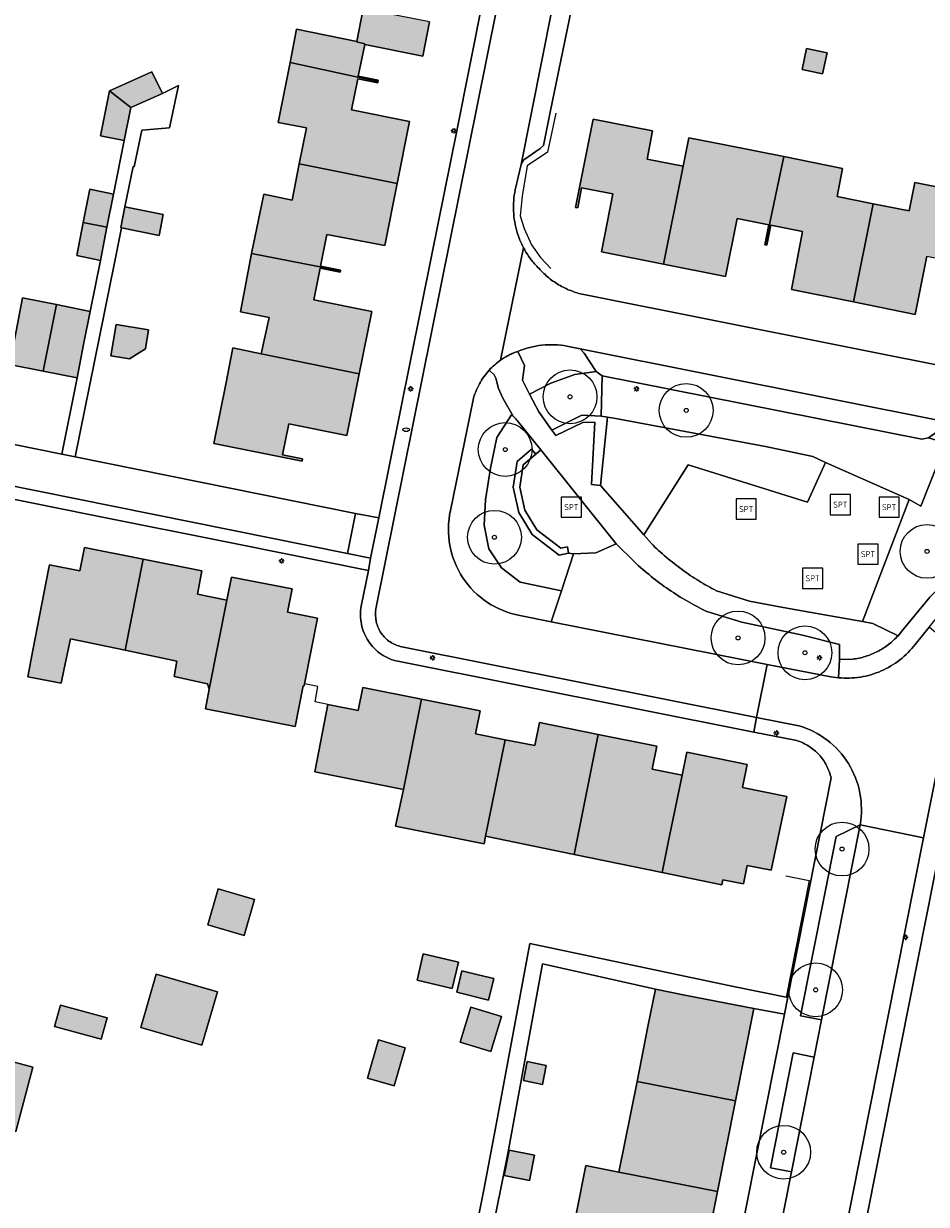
# Model space of a CAD drawing. Header units: metres. Extents: x 187482 to 189800, y 333582 to 335019.
# Tile 45 of 256: x 188149 to 188233, y 333657 to 333767. Entities that reach past the tile are written whole.
import ezdxf
from ezdxf.enums import TextEntityAlignment as Align

# ---------------------------------------------------------------- set-up
doc = ezdxf.new("R2010")
doc.units = ezdxf.units.M
doc.layers.get('0').update_dxf_attribs({"color": 252, "lineweight": 18})
for name, color, linetype, lineweight in [('B-WE-GR-BEPLANTING_CULTUUR_BODEMBEDEKKER-GV', 252, 'Continuous', 18), ('B-WE-GR-BEPLANTING_CULTUUR_HEESTERS-GV', 252, 'Continuous', 18), ('B-WE-GR-BOOM-S', 252, 'Continuous', 18), ('B-WE-GR-HAAG-G', 252, 'GR-HAAG1-SO', 18), ('B-WE-IE-MEUBILAIR-S', 252, 'Continuous', 18), ('B-WE-IE-MEUBILAIR_WEGMEUBILAIR-S', 252, 'Continuous', 18), ('B-WE-IE-TERREINAFSCHEIDING_KUNSTMATIG_HEKWERK-G', 252, 'IE-TERREINAFSCHEIDING_KUNSTMATIG-SO', 18), ('B-WE-IE-TERREINAFSCHEIDING_KUNSTMATIG_HEKWERK_RASTER-G', 252, 'IE-TERREINAFSCHEIDING_KUNSTMATIG-SO', 18), ('B-WE-IE-TERREINAFSCHEIDING_KUNSTMATIG_MUUR-G', 252, 'IE-TERREINAFSCHEIDING_KUNSTMATIG-SO', 18), ('B-WE-OG-BEBOUWING-GV', 252, 'Continuous', 18), ('B-WE-OG-TERREIN_BEGROEID-GV', 252, 'Continuous', 18), ('B-WE-OG-TERREIN_ERF-GV', 252, 'Continuous', 18), ('B-WE-VH-GESLOTENVERHARDING_ASFALT-GV', 252, 'Continuous', 18), ('B-WE-VH-HALFVERHARDING-GV', 252, 'Continuous', 18), ('B-WE-VH-HALFVERHARDING_GRIND-GV', 252, 'Continuous', 18), ('B-WE-VH-OPENVERHARDING_BETONSTRAATSTEEN-GV', 252, 'Continuous', 18), ('B-WE-VH-OPENVERHARDING_TEGEL-GV', 252, 'Continuous', 18)]:
    doc.layers.add(name, color=color, linetype=linetype, lineweight=lineweight)
doc.layers.add('B-WE-OG-BEBOUWING-V', color=7, linetype='Continuous', lineweight=18, true_color=0xf0f0f0)
doc.styles.add('NLCS-ISO', font='NLCS-ISO.ttf')
doc.linetypes.add('GR-HAAG1-SO', pattern='A,6,[176,NLCS.SHX,S=0.125,R=0,X=0,Y=0],-2', length=8)
doc.linetypes.add('IE-TERREINAFSCHEIDING_KUNSTMATIG-SO', pattern='A,4,[82,NLCS.SHX,S=0.75,R=90,X=0,Y=0],4,-2', length=10)

# ---------------------------------------------------------------- blocks, each defined once
blk = doc.blocks.new('SIE-MEUBILAIR_PAAL_LICHTMAST-SO')
for points in [[(-0.62, 0), (-1, 0)], [(-0.71, 0.71), (-0.44, 0.44)], [(0, 1), (0, 0.62)], [(0.44, 0.44), (0.71, 0.71)], [(1, 0), (0.62, 0)], [(-0.71, -0.71), (-0.44, -0.44)], [(0, -0.62), (0, -1)], [(0.44, -0.44), (0.71, -0.71)]]:
    blk.add_lwpolyline(points)
blk.add_circle((0, 0), 0.5)
blk = doc.blocks.new('SIE-MEUBILAIR_PUT_BRANDKRAAN-SO')
blk.add_ellipse((0, 0), major_axis=(1.25, 0), ratio=0.54)
at = {"style": 'NLCS-ISO'}
blk.add_text('bk', height=0.75, dxfattribs=at).set_placement((0.03, 0), align=Align.MIDDLE_CENTER)
blk = doc.blocks.new('SIE-WEG_SPEELTOESTEL-SO')
at = {"flags": 128}
blk.add_lwpolyline([(-3.75, -3.75), (3.75, -3.75), (3.75, 3.75), (-3.75, 3.75)], close=True, dxfattribs=at)
at = {"style": 'NLCS-ISO'}
blk.add_text('SPT', height=2.25, dxfattribs=at).set_placement((0, 0), align=Align.MIDDLE_CENTER)
blk = doc.blocks.new('SGR-BOOM_GBKN-SO')
at = {"color": 0, "linetype": 'ByBlock', "lineweight": 18}
for radius in [2, 0.15]:
    blk.add_circle((0, 0), radius, dxfattribs=at)

msp = doc.modelspace()

# ---------------------------------------------------------------- hatches: boundary and pattern name
at = {"layer": 'B-WE-OG-BEBOUWING-V'}
h = msp.add_hatch(color=256, dxfattribs=at)
h.dxf.hatch_style = 1
h.paths.add_polyline_path([(188179.982, 333765.308), (188179.972, 333765.259), (188180.734, 333765.073), (188180.724, 333765.024), (188186.131, 333763.928), (188186.758, 333767.117), (188180.593, 333768.333)], flags=17)
h = msp.add_hatch(color=256, dxfattribs=at)
h.dxf.hatch_style = 1
h.paths.add_polyline_path([(188180.724, 333765.024), (188180.734, 333765.073), (188179.972, 333765.259), (188179.982, 333765.308), (188174.392, 333766.438), (188173.785, 333763.347), (188181.96, 333761.587), (188181.986, 333761.715), (188180.134, 333762.087)], flags=17)
h = msp.add_hatch(color=256, dxfattribs=at)
h.dxf.hatch_style = 1
h.paths.add_polyline_path([(188223.306, 333762.295), (188223.716, 333764.249), (188221.807, 333764.649), (188221.397, 333762.696)], flags=17)
h = msp.add_hatch(color=256, dxfattribs=at)
h.dxf.hatch_style = 1
h.paths.add_polyline_path([(188183.75, 333752.101), (188184.904, 333757.868), (188179.495, 333758.95), (188180.074, 333761.843), (188181.937, 333761.47), (188181.96, 333761.587), (188173.785, 333763.347), (188172.691, 333757.779), (188175.31, 333757.259), (188174.643, 333753.923)], flags=17)
h = msp.add_hatch(color=256, dxfattribs=at)
h.dxf.hatch_style = 1
h.paths.add_polyline_path([(188156.989, 333760.7), (188158.97, 333759.15), (188161.92, 333760.47), (188160.939, 333762.479)], flags=17)
h = msp.add_hatch(color=256, dxfattribs=at)
h.dxf.hatch_style = 1
h.paths.add_polyline_path([(188158.36, 333756.091), (188158.97, 333759.15), (188156.989, 333760.7), (188156.16, 333756.531)], flags=17)
h = msp.add_hatch(color=256, dxfattribs=at)
h.dxf.hatch_style = 1
h.paths.add_polyline_path([(188208.513, 333744.607), (188210.341, 333753.697), (188206.975, 333754.358), (188207.494, 333756.99), (188201.966, 333758.085), (188200.335, 333749.871), (188200.539, 333749.84), (188200.892, 333751.698), (188203.803, 333751.136), (188202.747, 333745.758)], flags=17)
h = msp.add_hatch(color=256, dxfattribs=at)
h.dxf.hatch_style = 1
h.paths.add_polyline_path([(188208.513, 333744.607), (188214.276, 333743.456), (188215.353, 333748.85), (188218.295, 333748.262), (188217.917, 333746.398), (188217.973, 333746.388), (188219.697, 333754.598), (188214.22, 333755.679), (188210.871, 333756.337), (188210.341, 333753.697)], flags=17)
h = msp.add_hatch(color=256, dxfattribs=at)
h.dxf.hatch_style = 1
h.paths.add_polyline_path([(188217.973, 333746.388), (188218.128, 333746.358), (188218.491, 333748.223), (188221.433, 333747.636), (188220.411, 333742.234), (188226.163, 333741.082), (188228.004, 333750.216), (188224.645, 333750.888), (188225.166, 333753.489), (188219.697, 333754.598)], flags=17)
h = msp.add_hatch(color=256, dxfattribs=at)
h.dxf.hatch_style = 1
h.paths.add_polyline_path([(188170.215, 333745.594), (188178.467, 333743.963), (188178.484, 333744.044), (188176.621, 333744.418), (188177.211, 333747.359), (188182.597, 333746.335), (188183.75, 333752.101), (188174.643, 333753.923), (188173.971, 333750.553), (188171.36, 333751.093)], flags=17)
h = msp.add_hatch(color=256, dxfattribs=at)
h.dxf.hatch_style = 1
h.paths.add_polyline_path([(188228.004, 333750.216), (188226.163, 333741.082), (188231.92, 333739.929), (188232.633, 333743.487), (188233.001, 333745.339), (188236.118, 333744.72), (188236.849, 333748.467), (188236.898, 333748.457), (188237.418, 333751.088), (188231.882, 333752.177), (188231.361, 333749.557)], flags=17)
h = msp.add_hatch(color=256, dxfattribs=at)
h.dxf.hatch_style = 1
h.paths.add_polyline_path([(188156.764, 333748.032), (188157.38, 333751.112), (188155.18, 333751.562), (188154.564, 333748.477)], flags=17)
h = msp.add_hatch(color=256, dxfattribs=at)
h.dxf.hatch_style = 1
h.paths.add_polyline_path([(188158.126, 333747.977), (188161.608, 333747.276), (188161.996, 333749.201), (188158.438, 333749.917), (188158.05, 333747.992)], flags=17)
h = msp.add_hatch(color=256, dxfattribs=at)
h.dxf.hatch_style = 1
h.paths.add_polyline_path([(188156.764, 333748.032), (188154.564, 333748.477), (188153.949, 333745.392), (188156.148, 333744.952)], flags=17)
h = msp.add_hatch(color=256, dxfattribs=at)
h.dxf.hatch_style = 1
h.paths.add_polyline_path([(188180.22, 333734.391), (188181.384, 333740.199), (188175.992, 333741.28), (188176.582, 333744.222), (188178.444, 333743.848), (188178.467, 333743.963), (188170.215, 333745.594), (188169.181, 333740.175), (188171.832, 333739.646), (188171.112, 333736.272)], flags=17)
h = msp.add_hatch(color=256, dxfattribs=at)
h.dxf.hatch_style = 1
h.paths.add_polyline_path([(188148.316, 333738.362), (188147.708, 333735.26), (188150.845, 333734.646), (188152.056, 333740.832), (188148.923, 333741.464)], flags=17)
h = msp.add_hatch(color=256, dxfattribs=at)
h.dxf.hatch_style = 1
h.paths.add_polyline_path([(188154.586, 333737.115), (188155.19, 333740.199), (188152.056, 333740.832), (188150.845, 333734.646), (188153.982, 333734.031)], flags=17)
h = msp.add_hatch(color=256, dxfattribs=at)
h.dxf.hatch_style = 1
h.paths.add_polyline_path([(188158.865, 333735.802), (188160.337, 333736.724), (188160.625, 333738.485), (188157.603, 333738.98), (188157.129, 333736.086)], flags=17)
h = msp.add_hatch(color=256, dxfattribs=at)
h.dxf.hatch_style = 1
h.paths.add_polyline_path([(188180.22, 333734.391), (188171.112, 333736.272), (188168.48, 333736.803), (188167.803, 333733.452), (188166.687, 333727.927), (188174.906, 333726.267), (188174.937, 333726.48), (188173.082, 333726.858), (188173.687, 333729.74), (188179.074, 333728.676)], flags=17)
h = msp.add_hatch(color=256, dxfattribs=at)
h.dxf.hatch_style = 1
h.paths.add_polyline_path([(188160.126, 333717.154), (188154.66, 333718.241), (188154.231, 333716.083), (188151.426, 333716.641), (188151.339, 333716.203), (188149.91, 333708.866), (188149.396, 333706.228), (188152.494, 333705.643), (188152.746, 333706.833), (188153.365, 333709.758), (188158.441, 333708.697)], flags=17)
h = msp.add_hatch(color=256, dxfattribs=at)
h.dxf.hatch_style = 1
h.paths.add_polyline_path([(188165.585, 333716.068), (188160.126, 333717.154), (188158.441, 333708.697), (188163.272, 333707.687), (188163.02, 333706.264), (188166.122, 333705.577), (188166.271, 333705.066), (188167.922, 333713.354), (188165.189, 333713.919)], flags=17)
h = msp.add_hatch(color=256, dxfattribs=at)
h.dxf.hatch_style = 1
h.paths.add_polyline_path([(188173.977, 333714.394), (188168.335, 333715.495), (188167.922, 333713.354), (188166.271, 333705.066), (188165.912, 333703.263), (188174.261, 333701.601), (188175.017, 333705.397), (188175.087, 333705.383), (188175.135, 333705.575), (188176.346, 333711.664), (188173.54, 333712.231)], flags=17)
h = msp.add_hatch(color=256, dxfattribs=at)
h.dxf.hatch_style = 1
h.paths.add_polyline_path([(188184.327, 333695.746), (188186.015, 333704.152), (188180.542, 333705.237), (188180.111, 333703.104), (188177.312, 333703.653), (188176.081, 333697.405)], flags=17)
h = msp.add_hatch(color=256, dxfattribs=at)
h.dxf.hatch_style = 1
h.paths.add_polyline_path([(188186.015, 333704.152), (188184.327, 333695.746), (188183.596, 333692.327), (188191.825, 333690.699), (188191.967, 333691.395), (188193.797, 333700.38), (188191.016, 333700.925), (188191.453, 333703.074)], flags=17)
h = msp.add_hatch(color=256, dxfattribs=at)
h.dxf.hatch_style = 1
h.paths.add_polyline_path([(188200.201, 333689.703), (188202.443, 333700.868), (188196.985, 333701.965), (188196.533, 333699.844), (188193.797, 333700.38), (188191.967, 333691.395)], flags=17)
h = msp.add_hatch(color=256, dxfattribs=at)
h.dxf.hatch_style = 1
h.paths.add_polyline_path([(188202.443, 333700.868), (188200.201, 333689.703), (188208.394, 333688.019), (188208.944, 333690.816), (188210.233, 333697.067), (188207.452, 333697.629), (188207.884, 333699.774)], flags=17)
h = msp.add_hatch(color=256, dxfattribs=at)
h.dxf.hatch_style = 1
h.paths.add_polyline_path([(188208.394, 333688.019), (188213.94, 333686.879), (188214.038, 333687.357), (188215.956, 333686.987), (188216.301, 333688.69), (188218.53, 333688.238), (188219.97, 333695.088), (188215.848, 333695.932), (188216.282, 333698.079), (188210.667, 333699.214), (188210.233, 333697.067), (188208.944, 333690.816)], flags=17)
h = msp.add_hatch(color=256, dxfattribs=at)
h.dxf.hatch_style = 1
h.paths.add_polyline_path([(188170.483, 333685.527), (188167.099, 333686.504), (188166.132, 333683.156), (188169.516, 333682.179)], flags=17)
h = msp.add_hatch(color=256, dxfattribs=at)
h.dxf.hatch_style = 1
h.paths.add_polyline_path([(188189.438, 333679.696), (188186.175, 333680.467), (188185.598, 333678.03), (188188.862, 333677.259)], flags=17)
h = msp.add_hatch(color=256, dxfattribs=at)
h.dxf.hatch_style = 1
h.paths.add_polyline_path([(188159.904, 333673.612), (188165.597, 333671.96), (188167.038, 333676.926), (188161.345, 333678.578)], flags=17)
h = msp.add_hatch(color=256, dxfattribs=at)
h.dxf.hatch_style = 1
h.paths.add_polyline_path([(188189.749, 333678.896), (188189.281, 333676.902), (188192.244, 333676.173), (188192.738, 333678.173), (188191.288, 333678.517)], flags=17)
h = msp.add_hatch(color=256, dxfattribs=at)
h.dxf.hatch_style = 1
h.paths.add_polyline_path([(188215.196, 333666.791), (188216.899, 333675.369), (188210.661, 333676.608), (188207.754, 333677.185), (188207.065, 333673.72), (188206.046, 333668.596)], flags=17)
h = msp.add_hatch(color=256, dxfattribs=at)
h.dxf.hatch_style = 1
h.paths.add_polyline_path([(188156.775, 333674.508), (188152.434, 333675.697), (188151.891, 333673.715), (188156.232, 333672.527)], flags=17)
h = msp.add_hatch(color=256, dxfattribs=at)
h.dxf.hatch_style = 1
h.paths.add_polyline_path([(188189.598, 333672.251), (188192.469, 333671.381), (188193.456, 333674.634), (188190.585, 333675.505)], flags=17)
h = msp.add_hatch(color=256, dxfattribs=at)
h.dxf.hatch_style = 1
h.paths.add_polyline_path([(188140.461, 333666.055), (188148.279, 333663.959), (188149.883, 333669.938), (188142.065, 333672.034)], flags=17)
h = msp.add_hatch(color=256, dxfattribs=at)
h.dxf.hatch_style = 1
h.paths.add_polyline_path([(188180.973, 333668.9), (188183.452, 333668.178), (188184.487, 333671.733), (188182.008, 333672.455)], flags=17)
h = msp.add_hatch(color=256, dxfattribs=at)
h.dxf.hatch_style = 1
h.paths.add_polyline_path([(188197.599, 333670.092), (188195.835, 333670.447), (188195.479, 333668.683), (188197.244, 333668.328)], flags=17)
h = msp.add_hatch(color=256, dxfattribs=at)
h.dxf.hatch_style = 1
h.paths.add_polyline_path([(188215.196, 333666.791), (188206.046, 333668.596), (188204.365, 333660.175), (188213.522, 333658.362)], flags=17)
h = msp.add_hatch(color=256, dxfattribs=at)
h.dxf.hatch_style = 1
h.paths.add_polyline_path([(188196.5, 333661.733), (188194.146, 333662.2), (188193.679, 333659.846), (188196.034, 333659.379)], flags=17)
h = msp.add_hatch(color=256, dxfattribs=at)
h.dxf.hatch_style = 1
h.paths.add_polyline_path([(188202.684, 333651.741), (188211.848, 333649.933), (188213.522, 333658.362), (188204.365, 333660.175), (188201.726, 333660.697), (188201.297, 333660.786), (188199.616, 333652.352)], flags=17)

# ---------------------------------------------------------------- linework, layer by layer
at = {"layer": 'B-WE-GR-BEPLANTING_CULTUUR_BODEMBEDEKKER-GV', "flags": 128}
msp.add_lwpolyline([(188238.188, 333729.268), (188235.994, 333729.725), (188235.399, 333729.816), (188234.84, 333729.649), (188233.136, 333728.434), (188234.743, 333727.966), (188232.443, 333722.108), (188231.35, 333722.703), (188227.016, 333711.366), (188227.973, 333711.195), (188230.318, 333710.048), (188230.782, 333710.629), (188233.268, 333713.646), (188236.018, 333716.425), (188238.967, 333719.061), (188240.343, 333720.548), (188242.97, 333723.971)], dxfattribs=at)
at = {"layer": 'B-WE-GR-BEPLANTING_CULTUUR_HEESTERS-GV'}
for points in [[(188196.067, 333736.853, 0.0356424), (188194.963, 333736.49)], [(188197.211, 333737.057, 0.0350961), (188196.067, 333736.853)], [(188198.373, 333737.097, 0.036161), (188197.211, 333737.057)], [(188199.528, 333736.972, 0.0353648), (188198.373, 333737.097)], [(188192.3, 333734.738, 0.060289), (188191.386, 333733.455)], [(188191.386, 333733.455, 0.0618754), (188190.802, 333731.969)], [(188194.388, 333730.601, -0.0115), (188194.523, 333730.473)], [(188194.523, 333730.473, 0.0115), (188194.388, 333730.601)], [(188194.778, 333730.2, 0.0155104), (188194.653, 333730.339)], [(188194.898, 333730.057, 0.0116504), (188194.778, 333730.2)], [(188188.704, 333721.675, 0.1006437), (188188.646, 333718.436)], [(188188.646, 333718.436, 0.1006371), (188189.858, 333715.431)], [(188189.858, 333715.431, 0.1008293), (188192.147, 333713.138)], [(188192.147, 333713.138, 0.100923), (188195.15, 333711.921)]]:
    msp.add_lwpolyline(points, format="xyb", dxfattribs=at)
at = {"layer": 'B-WE-GR-BEPLANTING_CULTUUR_HEESTERS-GV', "flags": 128}
for points in [[(188194.963, 333736.49), (188195.589, 333735.188), (188195.396, 333733.803), (188196.062, 333732.519), (188198.021, 333733.527), (188200.258, 333734.34), (188202.251, 333734.617)], [(188202.251, 333734.617), (188201.124, 333736.324), (188200.77, 333736.719), (188199.528, 333736.972)], [(188194.523, 333730.473), (188193.561, 333732.139), (188193.157, 333733.04), (188192.914, 333734.006), (188192.753, 333734.298), (188192.3, 333734.738)], [(188190.802, 333731.969), (188188.704, 333721.675)], [(188195.15, 333711.921), (188198.057, 333711.347), (188199.016, 333714.236), (188195.175, 333715.025), (188193.441, 333716.347), (188192.259, 333718.132), (188191.825, 333720.327), (188191.97, 333722.667), (188192.428, 333725.634), (188193.007, 333728.481), (188194.388, 333730.601)], [(188194.388, 333730.601), (188193.007, 333728.481), (188192.428, 333725.634), (188191.97, 333722.667), (188191.825, 333720.327), (188192.259, 333718.132), (188193.441, 333716.347), (188195.175, 333715.025), (188199.016, 333714.236), (188200.149, 333717.65)], [(188194.653, 333730.339), (188194.589, 333730.406), (188194.523, 333730.473)], [(188200.149, 333717.65), (188199.686, 333717.719), (188198.811, 333717.55), (188196.293, 333719.474), (188195.047, 333721.5), (188194.524, 333723.852), (188194.906, 333726.232), (188196.234, 333727.394), (188196.629, 333726.943), (188197.098, 333727.317), (188194.898, 333730.057)]]:
    msp.add_lwpolyline(points, dxfattribs=at)
for points in [[(188202.819, 333734.22), (188202.251, 333734.617), (188200.258, 333734.34), (188198.021, 333733.527), (188196.062, 333732.519), (188196.915, 333730.873), (188198.133, 333729.146), (188200.921, 333730.564), (188202.723, 333730.464)], [(188233.136, 333728.434), (188232.519, 333728.319), (188202.819, 333734.22), (188202.723, 333730.464), (188203.311, 333730.374), (188203.888, 333730.286), (188217.993, 333727.65), (188222.388, 333726.697), (188223.571, 333726.151), (188231.35, 333722.703), (188232.443, 333722.108), (188234.743, 333727.966)], [(188202.723, 333730.464), (188200.921, 333730.564), (188198.133, 333729.146), (188198.483, 333728.651), (188200.996, 333729.885), (188202.137, 333729.919), (188201.82, 333724.096), (188202.658, 333724.001), (188203.311, 333730.374)], [(188196.629, 333726.943), (188196.234, 333727.394), (188194.906, 333726.232), (188194.524, 333723.852), (188195.047, 333721.5), (188196.293, 333719.474), (188198.811, 333717.55), (188199.686, 333717.719), (188199.573, 333718.308), (188198.961, 333718.19), (188196.746, 333719.883), (188195.611, 333721.729), (188195.135, 333723.87), (188195.464, 333725.923)], [(188223.194, 333674.316), (188226.789, 333692.471), (188224.558, 333691.364), (188221.255, 333674.7)], [(188220.396, 333660.188), (188222.511, 333670.87), (188220.572, 333671.254), (188218.455, 333660.572)]]:
    msp.add_lwpolyline(points, close=True, dxfattribs=at)
at = {"layer": 'B-WE-GR-HAAG-G', "ltscale": 0.2, "flags": 128}
for points in [[(188201.119, 333774.076), (188197.985, 333758.743)], [(188186.972, 333745.503), (188189.279, 333756.993)], [(188153.805, 333726.677), (188179.872, 333721.408), (188182.054, 333721.016)], [(188132.377, 333725.907), (188155.268, 333721.298)]]:
    msp.add_lwpolyline(points, dxfattribs=at)
at = {"layer": 'B-WE-IE-TERREINAFSCHEIDING_KUNSTMATIG_HEKWERK-G', "ltscale": 0.2, "flags": 128}
msp.add_lwpolyline([(188198.496, 333758.628), (188197.726, 333755.022), (188195.842, 333753.74), (188195.372, 333750.907), (188195.186, 333749.085), (188195.546, 333747.924), (188196.247, 333746.399), (188197.062, 333745.212), (188198.019, 333744.19)], dxfattribs=at)
at = {"layer": 'B-WE-IE-TERREINAFSCHEIDING_KUNSTMATIG_HEKWERK_RASTER-G', "ltscale": 0.2, "flags": 128}
msp.add_lwpolyline([(188155.268, 333721.298), (188168.924, 333718.548)], dxfattribs=at)
at = {"layer": 'B-WE-IE-TERREINAFSCHEIDING_KUNSTMATIG_MUUR-G', "ltscale": 0.2, "flags": 128}
for points in [[(188177.312, 333703.653), (188176.134, 333703.884), (188176.383, 333705.326), (188175.135, 333705.575)], [(188219.884, 333687.724), (188222.041, 333687.277), (188219.919, 333676.453)], [(188219.919, 333676.453), (188215.012, 333677.415)]]:
    msp.add_lwpolyline(points, dxfattribs=at)
at = {"layer": 'B-WE-OG-BEBOUWING-GV', "flags": 128}
for points in [[(188179.982, 333765.308), (188179.972, 333765.259), (188180.734, 333765.073), (188180.724, 333765.024), (188186.131, 333763.928), (188186.758, 333767.117), (188180.593, 333768.333)], [(188180.724, 333765.024), (188180.734, 333765.073), (188179.972, 333765.259), (188179.982, 333765.308), (188174.392, 333766.438), (188173.785, 333763.347), (188181.96, 333761.587), (188181.986, 333761.715), (188180.134, 333762.087)], [(188223.306, 333762.295), (188223.716, 333764.249), (188221.807, 333764.649), (188221.397, 333762.696)], [(188183.75, 333752.101), (188184.904, 333757.868), (188179.495, 333758.95), (188180.074, 333761.843), (188181.937, 333761.47), (188181.96, 333761.587), (188173.785, 333763.347), (188172.691, 333757.779), (188175.31, 333757.259), (188174.643, 333753.923)], [(188156.989, 333760.7), (188158.97, 333759.15), (188161.92, 333760.47), (188160.939, 333762.479)], [(188158.36, 333756.091), (188158.97, 333759.15), (188156.989, 333760.7), (188156.16, 333756.531)], [(188208.513, 333744.607), (188210.341, 333753.697), (188206.975, 333754.358), (188207.494, 333756.99), (188201.966, 333758.085), (188200.335, 333749.871), (188200.539, 333749.84), (188200.892, 333751.698), (188203.803, 333751.136), (188202.747, 333745.758)], [(188208.513, 333744.607), (188214.276, 333743.456), (188215.353, 333748.85), (188218.295, 333748.262), (188217.917, 333746.398), (188217.973, 333746.388), (188219.697, 333754.598), (188214.22, 333755.679), (188210.871, 333756.337), (188210.341, 333753.697)], [(188217.973, 333746.388), (188218.128, 333746.358), (188218.491, 333748.223), (188221.433, 333747.636), (188220.411, 333742.234), (188226.163, 333741.082), (188228.004, 333750.216), (188224.645, 333750.888), (188225.166, 333753.489), (188219.697, 333754.598)], [(188170.215, 333745.594), (188178.467, 333743.963), (188178.484, 333744.044), (188176.621, 333744.418), (188177.211, 333747.359), (188182.597, 333746.335), (188183.75, 333752.101), (188174.643, 333753.923), (188173.971, 333750.553), (188171.36, 333751.093)], [(188228.004, 333750.216), (188226.163, 333741.082), (188231.92, 333739.929), (188232.633, 333743.487), (188233.001, 333745.339), (188236.118, 333744.72), (188236.849, 333748.467), (188236.898, 333748.457), (188237.418, 333751.088), (188231.882, 333752.177), (188231.361, 333749.557)], [(188156.764, 333748.032), (188157.38, 333751.112), (188155.18, 333751.562), (188154.564, 333748.477)], [(188158.126, 333747.977), (188161.608, 333747.276), (188161.996, 333749.201), (188158.438, 333749.917), (188158.05, 333747.992)], [(188156.764, 333748.032), (188154.564, 333748.477), (188153.949, 333745.392), (188156.148, 333744.952)], [(188180.22, 333734.391), (188181.384, 333740.199), (188175.992, 333741.28), (188176.582, 333744.222), (188178.444, 333743.848), (188178.467, 333743.963), (188170.215, 333745.594), (188169.181, 333740.175), (188171.832, 333739.646), (188171.112, 333736.272)], [(188148.316, 333738.362), (188147.708, 333735.26), (188150.845, 333734.646), (188152.056, 333740.832), (188148.923, 333741.464)], [(188154.586, 333737.115), (188155.19, 333740.199), (188152.056, 333740.832), (188150.845, 333734.646), (188153.982, 333734.031)], [(188158.865, 333735.802), (188160.337, 333736.724), (188160.625, 333738.485), (188157.603, 333738.98), (188157.129, 333736.086)], [(188180.22, 333734.391), (188171.112, 333736.272), (188168.48, 333736.803), (188167.803, 333733.452), (188166.687, 333727.927), (188174.906, 333726.267), (188174.937, 333726.48), (188173.082, 333726.858), (188173.687, 333729.74), (188179.074, 333728.676)], [(188160.126, 333717.154), (188154.66, 333718.241), (188154.231, 333716.083), (188151.426, 333716.641), (188151.339, 333716.203), (188149.91, 333708.866), (188149.396, 333706.228), (188152.494, 333705.643), (188152.746, 333706.833), (188153.365, 333709.758), (188158.441, 333708.697)], [(188165.585, 333716.068), (188160.126, 333717.154), (188158.441, 333708.697), (188163.272, 333707.687), (188163.02, 333706.264), (188166.122, 333705.577), (188166.271, 333705.066), (188167.922, 333713.354), (188165.189, 333713.919)], [(188173.977, 333714.394), (188168.335, 333715.495), (188167.922, 333713.354), (188166.271, 333705.066), (188165.912, 333703.263), (188174.261, 333701.601), (188175.017, 333705.397), (188175.087, 333705.383), (188175.135, 333705.575), (188176.346, 333711.664), (188173.54, 333712.231)], [(188184.327, 333695.746), (188186.015, 333704.152), (188180.542, 333705.237), (188180.111, 333703.104), (188177.312, 333703.653), (188176.081, 333697.405)], [(188186.015, 333704.152), (188184.327, 333695.746), (188183.596, 333692.327), (188191.825, 333690.699), (188191.967, 333691.395), (188193.797, 333700.38), (188191.016, 333700.925), (188191.453, 333703.074)], [(188200.201, 333689.703), (188202.443, 333700.868), (188196.985, 333701.965), (188196.533, 333699.844), (188193.797, 333700.38), (188191.967, 333691.395)], [(188202.443, 333700.868), (188200.201, 333689.703), (188208.394, 333688.019), (188208.944, 333690.816), (188210.233, 333697.067), (188207.452, 333697.629), (188207.884, 333699.774)], [(188208.394, 333688.019), (188213.94, 333686.879), (188214.038, 333687.357), (188215.956, 333686.987), (188216.301, 333688.69), (188218.53, 333688.238), (188219.97, 333695.088), (188215.848, 333695.932), (188216.282, 333698.079), (188210.667, 333699.214), (188210.233, 333697.067), (188208.944, 333690.816)], [(188170.483, 333685.527), (188167.099, 333686.504), (188166.132, 333683.156), (188169.516, 333682.179)], [(188189.438, 333679.696), (188186.175, 333680.467), (188185.598, 333678.03), (188188.862, 333677.259)], [(188159.904, 333673.612), (188165.597, 333671.96), (188167.038, 333676.926), (188161.345, 333678.578)], [(188189.749, 333678.896), (188189.281, 333676.902), (188192.244, 333676.173), (188192.738, 333678.173), (188191.288, 333678.517)], [(188215.196, 333666.791), (188216.899, 333675.369), (188210.661, 333676.608), (188207.754, 333677.185), (188207.065, 333673.72), (188206.046, 333668.596)], [(188156.775, 333674.508), (188152.434, 333675.697), (188151.891, 333673.715), (188156.232, 333672.527)], [(188189.598, 333672.251), (188192.469, 333671.381), (188193.456, 333674.634), (188190.585, 333675.505)], [(188140.461, 333666.055), (188148.279, 333663.959), (188149.883, 333669.938), (188142.065, 333672.034)], [(188180.973, 333668.9), (188183.452, 333668.178), (188184.487, 333671.733), (188182.008, 333672.455)], [(188197.599, 333670.092), (188195.835, 333670.447), (188195.479, 333668.683), (188197.244, 333668.328)], [(188215.196, 333666.791), (188206.046, 333668.596), (188204.365, 333660.175), (188213.522, 333658.362)], [(188196.5, 333661.733), (188194.146, 333662.2), (188193.679, 333659.846), (188196.034, 333659.379)], [(188202.684, 333651.741), (188211.848, 333649.933), (188213.522, 333658.362), (188204.365, 333660.175), (188201.726, 333660.697), (188201.297, 333660.786), (188199.616, 333652.352)]]:
    msp.add_lwpolyline(points, close=True, dxfattribs=at)
at = {"layer": 'B-WE-OG-TERREIN_BEGROEID-GV', "flags": 128}
msp.add_lwpolyline([(188203.311, 333730.374), (188202.658, 333724.001), (188206.68, 333719.417), (188210.806, 333725.931), (188221.911, 333722.471), (188223.571, 333726.151), (188222.388, 333726.697), (188217.993, 333727.65), (188203.888, 333730.286)], close=True, dxfattribs=at)
msp.add_lwpolyline([(188205.814, 333716.903), (188204.113, 333718.579), (188202.227, 333717.765), (188200.149, 333717.65), (188199.016, 333714.236), (188198.057, 333711.347), (188218.162, 333707.379), (188224.068, 333706.214), (188224.791, 333706.144), (188224.887, 333707.847), (188224.872, 333709.219), (188221.419, 333710.109), (188215.791, 333711.299), (188212.538, 333712.294)], dxfattribs=at)
at = {"layer": 'B-WE-OG-TERREIN_BEGROEID-GV'}
for points in [[(188207.359, 333715.563, -0.0190909), (188205.814, 333716.903)], [(188209.001, 333714.343, -0.0195538), (188207.359, 333715.563)], [(188210.731, 333713.251, -0.0189671), (188209.001, 333714.343)], [(188212.538, 333712.294, -0.0186109), (188210.731, 333713.251)]]:
    msp.add_lwpolyline(points, format="xyb", dxfattribs=at)
at = {"layer": 'B-WE-OG-TERREIN_ERF-GV', "flags": 128}
for points in [[(188134.065, 333777.853), (188125.02, 333732.483), (188125.797, 333732.339), (188152.552, 333726.93), (188153.982, 333734.031), (188150.845, 333734.646), (188147.708, 333735.26), (188148.316, 333738.362), (188148.923, 333741.464), (188152.056, 333740.832), (188155.19, 333740.199), (188156.148, 333744.952), (188153.949, 333745.392), (188154.564, 333748.477), (188155.18, 333751.562), (188157.38, 333751.112)], [(188201.86, 333777.699), (188201.119, 333774.076), (188197.985, 333758.743), (188197.349, 333755.634), (188197.056, 333755.348), (188195.521, 333754.299), (188195.274, 333753.852), (188194.718, 333751.493)], [(188157.38, 333751.112), (188158.36, 333756.091), (188156.16, 333756.531), (188156.989, 333760.7), (188160.939, 333762.479), (188161.92, 333760.47), (188163.429, 333761.22), (188162.567, 333757.26), (188159.993, 333757.05), (188159.293, 333753.647), (188159.193, 333753.667), (188158.438, 333749.917), (188161.996, 333749.201), (188161.608, 333747.276), (188158.126, 333747.977), (188157.425, 333744.573), (188153.805, 333726.677), (188179.872, 333721.408), (188182.054, 333721.016), (188186.972, 333745.503), (188189.279, 333756.993), (188191.676, 333768.997)], [(188186.758, 333767.117), (188186.131, 333763.928), (188180.724, 333765.024), (188180.134, 333762.087), (188181.986, 333761.715), (188181.96, 333761.587), (188181.937, 333761.47), (188180.074, 333761.843), (188179.495, 333758.95), (188184.904, 333757.868), (188183.75, 333752.101), (188182.597, 333746.335), (188177.211, 333747.359), (188176.621, 333744.418), (188178.484, 333744.044), (188178.467, 333743.963), (188178.444, 333743.848), (188176.582, 333744.222), (188175.992, 333741.28), (188181.384, 333740.199), (188180.22, 333734.391), (188179.074, 333728.676), (188173.687, 333729.74), (188173.082, 333726.858), (188174.937, 333726.48), (188174.906, 333726.267), (188166.687, 333727.927), (188167.803, 333733.452), (188168.48, 333736.803), (188171.112, 333736.272), (188171.832, 333739.646), (188169.181, 333740.175), (188170.215, 333745.594), (188171.36, 333751.093), (188173.971, 333750.553), (188174.643, 333753.923), (188175.31, 333757.259), (188172.691, 333757.779), (188173.785, 333763.347), (188174.392, 333766.438), (188179.982, 333765.308), (188180.593, 333768.333)], [(188233.001, 333745.339), (188232.633, 333743.487), (188231.92, 333739.929), (188226.163, 333741.082), (188220.411, 333742.234), (188221.433, 333747.636), (188218.491, 333748.223), (188218.128, 333746.358), (188217.973, 333746.388), (188217.917, 333746.398), (188218.295, 333748.262), (188215.353, 333748.85), (188214.276, 333743.456), (188208.513, 333744.607), (188202.747, 333745.758), (188203.803, 333751.136), (188200.892, 333751.698), (188200.539, 333749.84), (188200.335, 333749.871), (188201.966, 333758.085), (188207.494, 333756.99), (188206.975, 333754.358), (188210.341, 333753.697), (188210.871, 333756.337), (188214.22, 333755.679), (188219.697, 333754.598), (188225.166, 333753.489), (188224.645, 333750.888), (188228.004, 333750.216), (188231.361, 333749.557), (188231.882, 333752.177), (188237.418, 333751.088)], [(188201.245, 333741.739), (188237.004, 333734.6), (188243.44, 333733.358)], [(188220.89, 333700.299), (188216.895, 333701.093), (188183.816, 333707.67)], [(188282.167, 333692.394), (188280.716, 333693.942), (188279.026, 333695.225), (188277.745, 333695.935), (188276.332, 333696.318), (188260.263, 333699.582), (188247.703, 333702.152), (188246.077, 333702.485), (188239.722, 333705.174), (188236.781, 333703.175), (188225.177, 333644.764), (188227.709, 333644.269), (188264.588, 333637.06)], [(188184.147, 333620.37), (188191.81, 333658.521), (188192.875, 333664.245), (188196.075, 333681.439), (188215.012, 333677.415), (188219.919, 333676.453), (188220.061, 333676.425), (188224.091, 333696.819)], [(188199.616, 333652.352), (188201.297, 333660.786), (188201.726, 333660.697), (188204.365, 333660.175), (188206.046, 333668.596), (188207.065, 333673.72), (188207.754, 333677.185), (188197.254, 333679.534), (188194.051, 333662.071), (188185.647, 333620.06)], [(188206.335, 333607.274), (188219.751, 333674.858), (188216.899, 333675.369), (188215.196, 333666.791), (188213.522, 333658.362), (188211.848, 333649.933)]]:
    msp.add_lwpolyline(points, dxfattribs=at)
for points in [[(188223.306, 333762.295), (188221.397, 333762.696), (188221.807, 333764.649), (188223.716, 333764.249)], [(188158.36, 333756.091), (188157.38, 333751.112), (188156.764, 333748.032), (188156.148, 333744.952), (188155.19, 333740.199), (188154.586, 333737.115), (188153.982, 333734.031), (188152.552, 333726.93), (188153.805, 333726.677), (188157.425, 333744.573), (188158.126, 333747.977), (188158.05, 333747.992), (188158.438, 333749.917), (188159.193, 333753.667), (188159.293, 333753.647), (188159.993, 333757.05), (188162.567, 333757.26), (188163.429, 333761.22), (188161.92, 333760.47), (188158.97, 333759.15)], [(188158.865, 333735.802), (188157.129, 333736.086), (188157.603, 333738.98), (188160.625, 333738.485), (188160.337, 333736.724)], [(188168.335, 333715.495), (188173.977, 333714.394), (188173.54, 333712.231), (188176.346, 333711.664), (188175.135, 333705.575), (188175.087, 333705.383), (188175.017, 333705.397), (188174.261, 333701.601), (188165.912, 333703.263), (188166.271, 333705.066), (188166.122, 333705.577), (188163.02, 333706.264), (188163.272, 333707.687), (188158.441, 333708.697), (188153.365, 333709.758), (188152.746, 333706.833), (188152.494, 333705.643), (188149.396, 333706.228), (188149.91, 333708.866), (188151.339, 333716.203), (188151.426, 333716.641), (188154.231, 333716.083), (188154.66, 333718.241), (188160.126, 333717.154), (188165.585, 333716.068), (188165.189, 333713.919), (188167.922, 333713.354)], [(188219.97, 333695.088), (188218.53, 333688.238), (188216.301, 333688.69), (188215.956, 333686.987), (188214.038, 333687.357), (188213.94, 333686.879), (188208.394, 333688.019), (188200.201, 333689.703), (188191.967, 333691.395), (188191.825, 333690.699), (188183.596, 333692.327), (188184.327, 333695.746), (188176.081, 333697.405), (188177.312, 333703.653), (188180.111, 333703.104), (188180.542, 333705.237), (188186.015, 333704.152), (188191.453, 333703.074), (188191.016, 333700.925), (188193.797, 333700.38), (188196.533, 333699.844), (188196.985, 333701.965), (188202.443, 333700.868), (188207.884, 333699.774), (188207.452, 333697.629), (188210.233, 333697.067), (188210.667, 333699.214), (188216.282, 333698.079), (188215.848, 333695.932)], [(188170.483, 333685.527), (188169.516, 333682.179), (188166.132, 333683.156), (188167.099, 333686.504)], [(188216.899, 333675.369), (188219.751, 333674.858), (188220.061, 333676.425), (188219.919, 333676.453), (188215.012, 333677.415), (188196.075, 333681.439), (188192.875, 333664.245), (188191.81, 333658.521), (188184.147, 333620.37), (188185.647, 333620.06), (188194.051, 333662.071), (188197.254, 333679.534), (188207.754, 333677.185), (188210.661, 333676.608)], [(188189.438, 333679.696), (188188.862, 333677.259), (188185.598, 333678.03), (188186.175, 333680.467)], [(188167.038, 333676.926), (188165.597, 333671.96), (188159.904, 333673.612), (188161.345, 333678.578)], [(188191.288, 333678.517), (188192.738, 333678.173), (188192.244, 333676.173), (188189.281, 333676.902), (188189.749, 333678.896)], [(188156.775, 333674.508), (188156.232, 333672.527), (188151.891, 333673.715), (188152.434, 333675.697)], [(188193.456, 333674.634), (188192.469, 333671.381), (188189.598, 333672.251), (188190.585, 333675.505)], [(188149.883, 333669.938), (188148.279, 333663.959), (188140.461, 333666.055), (188142.065, 333672.034)], [(188180.973, 333668.9), (188182.008, 333672.455), (188184.487, 333671.733), (188183.452, 333668.178)], [(188195.479, 333668.683), (188195.835, 333670.447), (188197.599, 333670.092), (188197.244, 333668.328)], [(188196.034, 333659.379), (188193.679, 333659.846), (188194.146, 333662.2), (188196.5, 333661.733)]]:
    msp.add_lwpolyline(points, close=True, dxfattribs=at)
at = {"layer": 'B-WE-OG-TERREIN_ERF-GV'}
for points in [[(188194.718, 333751.493, 0.0625644), (188194.562, 333749.512)], [(188194.562, 333749.512, 0.0622177), (188194.9, 333747.554)], [(188194.9, 333747.554, 0.0231213), (188195.163, 333746.82)], [(188195.163, 333746.82, 0.0235494), (188195.496, 333746.115)], [(188195.496, 333746.115, 0.0184114), (188195.802, 333745.592)], [(188195.802, 333745.592, 0.0201395), (188196.146, 333745.093)], [(188196.146, 333745.093, 0.0188173), (188196.527, 333744.622)], [(188196.527, 333744.622, 0.0187453), (188196.942, 333744.181)], [(188196.942, 333744.181, 0.040498), (188197.853, 333743.314)], [(188197.853, 333743.314, 0.0405938), (188198.892, 333742.606)], [(188198.892, 333742.606, 0.0401925), (188200.033, 333742.076)], [(188200.033, 333742.076, 0.040509), (188201.245, 333741.739)], [(188180.42, 333711.106, -0.0968075), (188180.408, 333712.8)], [(188181.069, 333709.542, -0.0963981), (188180.42, 333711.106)], [(188182.259, 333708.337, -0.0964498), (188181.069, 333709.542)], [(188183.816, 333707.67, -0.0970542), (188182.259, 333708.337)], [(188222.009, 333699.779, 0.0663396), (188220.89, 333700.299)], [(188222.956, 333698.987, 0.0660664), (188222.009, 333699.779)], [(188223.666, 333697.978, 0.0656716), (188222.956, 333698.987)], [(188224.091, 333696.819, 0.0645709), (188223.666, 333697.978)]]:
    msp.add_lwpolyline(points, format="xyb", dxfattribs=at)
msp.add_lwpolyline([(188180.408, 333712.8), (188181.073, 333716.102), (188168.924, 333718.548), (188155.268, 333721.298), (188132.377, 333725.907)], dxfattribs=at)
at = {"layer": 'B-WE-VH-GESLOTENVERHARDING_ASFALT-GV', "flags": 128}
for points in [[(188195.148, 333779.139), (188193.847, 333772.583), (188181.775, 333712.541)], [(188194.718, 333751.493), (188195.274, 333753.852), (188200.092, 333778.065)], [(188193.357, 333735.667), (188195.496, 333746.115)], [(188195.496, 333746.115), (188193.357, 333735.667)], [(188200.77, 333736.719), (188235.399, 333729.816), (188235.994, 333729.725), (188237.004, 333734.6), (188201.245, 333741.739)], [(188207.377, 333718.622), (188206.68, 333719.417), (188202.658, 333724.001), (188201.82, 333724.096), (188202.137, 333729.919), (188200.996, 333729.885), (188198.483, 333728.651), (188198.133, 333729.146), (188196.915, 333730.873), (188196.062, 333732.519), (188195.396, 333733.803), (188195.589, 333735.188), (188194.963, 333736.49)], [(188199.528, 333736.972), (188200.77, 333736.719)], [(188192.3, 333734.738), (188192.307, 333734.745), (188192.314, 333734.753)], [(188192.314, 333734.753), (188192.307, 333734.745), (188192.3, 333734.738), (188192.753, 333734.298), (188192.914, 333734.006), (188193.157, 333733.04), (188193.561, 333732.139), (188194.523, 333730.473), (188194.589, 333730.406), (188194.653, 333730.339)], [(188188.704, 333721.675), (188190.802, 333731.969)], [(188194.898, 333730.057), (188197.098, 333727.317), (188204.113, 333718.579), (188205.814, 333716.903)], [(188230.318, 333710.048), (188227.973, 333711.195), (188227.016, 333711.366), (188223.48, 333711.998), (188219.286, 333712.747), (188216.496, 333713.246), (188213.421, 333714.223)], [(188212.538, 333712.294), (188215.791, 333711.299), (188221.419, 333710.109), (188224.872, 333709.219), (188224.887, 333707.847), (188226.098, 333707.863)], [(188184.18, 333709.019), (188217.166, 333702.454), (188218.162, 333707.379), (188198.057, 333711.347), (188195.15, 333711.921)], [(188215.337, 333603.955), (188222.505, 333640.032), (188223.503, 333645.054), (188232.684, 333691.258), (188226.789, 333692.471), (188223.194, 333674.316), (188222.511, 333670.87), (188220.396, 333660.188), (188219.128, 333653.789), (188217.027, 333643.186), (188215.85, 333637.256)]]:
    msp.add_lwpolyline(points, dxfattribs=at)
at = {"layer": 'B-WE-VH-GESLOTENVERHARDING_ASFALT-GV'}
for points in [[(188194.562, 333749.512, -0.0625644), (188194.718, 333751.493)], [(188194.9, 333747.554, -0.0622177), (188194.562, 333749.512)], [(188195.163, 333746.82, -0.0231213), (188194.9, 333747.554)], [(188195.496, 333746.115, -0.0235494), (188195.163, 333746.82)], [(188195.802, 333745.592, -0.0184114), (188195.496, 333746.115)], [(188196.146, 333745.093, -0.0201395), (188195.802, 333745.592)], [(188196.527, 333744.622, -0.0188173), (188196.146, 333745.093)], [(188196.942, 333744.181, -0.0187453), (188196.527, 333744.622)], [(188197.853, 333743.314, -0.040498), (188196.942, 333744.181)], [(188198.892, 333742.606, -0.0405938), (188197.853, 333743.314)], [(188200.033, 333742.076, -0.0401925), (188198.892, 333742.606)], [(188201.245, 333741.739, -0.040509), (188200.033, 333742.076)], [(188194.541, 333736.327, -0.0160272), (188194.963, 333736.49)], [(188194.963, 333736.49, 0.0160272), (188194.541, 333736.327)], [(188194.963, 333736.49, -0.0356424), (188196.067, 333736.853)], [(188196.067, 333736.853, -0.0350961), (188197.211, 333737.057)], [(188197.211, 333737.057, -0.036161), (188198.373, 333737.097)], [(188198.373, 333737.097, -0.0353648), (188199.528, 333736.972)], [(188192.811, 333735.238, -0.0276632), (188193.357, 333735.667)], [(188193.357, 333735.667, 0.0276632), (188192.811, 333735.238)], [(188193.357, 333735.667, -0.0189983), (188193.736, 333735.914)], [(188193.736, 333735.914, 0.0189983), (188193.357, 333735.667)], [(188193.736, 333735.914, -0.0188905), (188194.131, 333736.135)], [(188194.131, 333736.135, 0.0188905), (188193.736, 333735.914)], [(188194.131, 333736.135, -0.0157492), (188194.541, 333736.327)], [(188194.541, 333736.327, 0.0157492), (188194.131, 333736.135)], [(188191.386, 333733.455, -0.060289), (188192.3, 333734.738)], [(188192.314, 333734.753, -0.0264726), (188192.811, 333735.238)], [(188192.811, 333735.238, 0.0264726), (188192.314, 333734.753)], [(188190.802, 333731.969, -0.0618754), (188191.386, 333733.455)], [(188194.653, 333730.339, -0.0155104), (188194.778, 333730.2)], [(188194.778, 333730.2, -0.0116504), (188194.898, 333730.057)], [(188188.646, 333718.436, -0.1006437), (188188.704, 333721.675)], [(188189.858, 333715.431, -0.1006371), (188188.646, 333718.436)], [(188208.76, 333717.356, -0.0185115), (188207.377, 333718.622)], [(188205.814, 333716.903, 0.0190909), (188207.359, 333715.563)], [(188210.234, 333716.196, -0.0189843), (188208.76, 333717.356)], [(188211.791, 333715.15, -0.0195193), (188210.234, 333716.196)], [(188192.147, 333713.138, -0.1008293), (188189.858, 333715.431)], [(188207.359, 333715.563, 0.0195538), (188209.001, 333714.343)], [(188213.421, 333714.223, -0.0191159), (188211.791, 333715.15)], [(188209.001, 333714.343, 0.0189671), (188210.731, 333713.251)], [(188181.775, 333712.541, 0.0963492), (188181.796, 333711.368)], [(188195.15, 333711.921, -0.100923), (188192.147, 333713.138)], [(188210.731, 333713.251, 0.0186109), (188212.538, 333712.294)], [(188181.796, 333711.368, 0.0970335), (188182.259, 333710.29)], [(188182.259, 333710.29, 0.097594), (188183.095, 333709.466)], [(188183.095, 333709.466, 0.0966904), (188184.18, 333709.019)], [(188228.404, 333708.577, 0.0453393), (188229.426, 333709.227)], [(188229.426, 333709.227, 0.0437802), (188230.318, 333710.048)], [(188226.098, 333707.863, 0.0438566), (188227.283, 333708.117)], [(188227.283, 333708.117, 0.0447542), (188228.404, 333708.577)]]:
    msp.add_lwpolyline(points, format="xyb", dxfattribs=at)
at = {"layer": 'B-WE-VH-HALFVERHARDING-GV', "flags": 128}
msp.add_lwpolyline([(188200.149, 333717.65), (188202.227, 333717.765), (188204.113, 333718.579), (188197.098, 333727.317), (188196.629, 333726.943), (188195.464, 333725.923), (188195.135, 333723.87), (188195.611, 333721.729), (188196.746, 333719.883), (188198.961, 333718.19), (188199.573, 333718.308), (188199.686, 333717.719)], close=True, dxfattribs=at)
at = {"layer": 'B-WE-VH-HALFVERHARDING_GRIND-GV', "flags": 128}
msp.add_lwpolyline([(188213.421, 333714.223), (188216.496, 333713.246), (188219.286, 333712.747), (188223.48, 333711.998), (188227.016, 333711.366), (188231.35, 333722.703), (188223.571, 333726.151), (188221.911, 333722.471), (188210.806, 333725.931), (188206.68, 333719.417), (188207.377, 333718.622)], dxfattribs=at)
at = {"layer": 'B-WE-VH-HALFVERHARDING_GRIND-GV'}
for points in [[(188207.377, 333718.622, 0.0185115), (188208.76, 333717.356)], [(188208.76, 333717.356, 0.0189843), (188210.234, 333716.196)], [(188210.234, 333716.196, 0.0195193), (188211.791, 333715.15)], [(188211.791, 333715.15, 0.0191159), (188213.421, 333714.223)]]:
    msp.add_lwpolyline(points, format="xyb", dxfattribs=at)
at = {"layer": 'B-WE-VH-OPENVERHARDING_BETONSTRAATSTEEN-GV', "flags": 128}
for points in [[(188200.092, 333778.065), (188195.274, 333753.852), (188195.521, 333754.299), (188197.056, 333755.348), (188197.349, 333755.634), (188197.985, 333758.743), (188201.119, 333774.076), (188201.86, 333777.699)], [(188238.149, 333706.674), (188233.216, 333710.852), (188231.908, 333709.245)], [(188224.791, 333706.144), (188224.068, 333706.214), (188218.162, 333707.379), (188217.166, 333702.454), (188221.089, 333701.673)], [(188226.789, 333692.471), (188232.684, 333691.258), (188234.992, 333702.836)]]:
    msp.add_lwpolyline(points, dxfattribs=at)
for points in [[(188202.819, 333734.22), (188232.519, 333728.319), (188233.136, 333728.434), (188234.84, 333729.649), (188235.399, 333729.816), (188200.77, 333736.719), (188201.124, 333736.324), (188202.251, 333734.617)], [(188125.018, 333728.601), (188179.127, 333717.692), (188179.872, 333721.408), (188153.805, 333726.677), (188152.552, 333726.93), (188125.797, 333732.339)], [(188124.387, 333727.516), (188132.377, 333725.907), (188155.268, 333721.298), (188168.924, 333718.548), (188181.073, 333716.102), (188181.272, 333717.263), (188179.127, 333717.692), (188125.018, 333728.601)]]:
    msp.add_lwpolyline(points, close=True, dxfattribs=at)
at = {"layer": 'B-WE-VH-OPENVERHARDING_BETONSTRAATSTEEN-GV'}
for points in [[(188231.908, 333709.245, -0.0640079), (188230.488, 333707.806)], [(188230.488, 333707.806, -0.063454), (188228.752, 333706.77)], [(188226.811, 333706.204, -0.0633692), (188224.791, 333706.144)], [(188228.752, 333706.77, -0.0640011), (188226.811, 333706.204)], [(188221.089, 333701.673, -0.091723), (188223.715, 333700.34)], [(188223.715, 333700.34, -0.0913409), (188225.694, 333698.159)], [(188225.694, 333698.159, -0.0913818), (188226.765, 333695.416)], [(188226.765, 333695.416, -0.091683), (188226.789, 333692.471)]]:
    msp.add_lwpolyline(points, format="xyb", dxfattribs=at)
at = {"layer": 'B-WE-VH-OPENVERHARDING_TEGEL-GV', "flags": 128}
for points in [[(188192.192, 333782.482), (188192.012, 333780.815), (188191.609, 333779.188), (188190.194, 333771.716), (188190.099, 333771.734), (188189.742, 333769.746), (188191.328, 333769.429), (188191.614, 333769.379), (188191.676, 333768.997), (188189.279, 333756.993), (188186.972, 333745.503), (188182.054, 333721.016), (188181.272, 333717.263), (188181.073, 333716.102), (188180.408, 333712.8)], [(188181.775, 333712.541), (188193.847, 333772.583), (188191.825, 333773.005), (188193.099, 333779.503)], [(188242.97, 333723.971), (188240.343, 333720.548), (188238.967, 333719.061), (188236.018, 333716.425), (188233.268, 333713.646), (188230.782, 333710.629), (188230.318, 333710.048)], [(188231.908, 333709.245), (188233.216, 333710.852), (188234.981, 333713.02), (188238.578, 333716.364), (188240.175, 333717.647)], [(188183.816, 333707.67), (188216.895, 333701.093), (188217.166, 333702.454), (188184.18, 333709.019)], [(188226.098, 333707.863), (188224.887, 333707.847), (188224.791, 333706.144)], [(188234.992, 333702.836), (188232.684, 333691.258), (188223.503, 333645.054), (188225.177, 333644.764), (188236.781, 333703.175), (188239.722, 333705.174), (188242.014, 333706.691)], [(188221.089, 333701.673), (188217.166, 333702.454), (188216.895, 333701.093), (188220.89, 333700.299)], [(188224.091, 333696.819), (188220.061, 333676.425), (188219.751, 333674.858), (188206.335, 333607.274), (188208.084, 333606.878), (188207.939, 333606.03)], [(188209.582, 333605.68), (188210.336, 333609.478), (188208.358, 333609.8), (188210.595, 333621.034), (188212.553, 333620.647), (188213.753, 333626.694), (188211.799, 333627.08), (188213.903, 333637.64), (188215.85, 333637.256), (188217.027, 333643.186), (188215.083, 333643.57), (188217.185, 333654.164), (188219.128, 333653.789), (188220.396, 333660.188), (188218.455, 333660.572), (188220.572, 333671.254), (188222.511, 333670.87), (188223.194, 333674.316), (188221.255, 333674.7), (188224.558, 333691.364), (188226.789, 333692.471)]]:
    msp.add_lwpolyline(points, dxfattribs=at)
msp.add_lwpolyline([(188179.127, 333717.692), (188181.272, 333717.263), (188182.054, 333721.016), (188179.872, 333721.408)], close=True, dxfattribs=at)
at = {"layer": 'B-WE-VH-OPENVERHARDING_TEGEL-GV'}
for points in [[(188180.408, 333712.8, 0.0968075), (188180.42, 333711.106)], [(188181.796, 333711.368, -0.0963492), (188181.775, 333712.541)], [(188182.259, 333710.29, -0.0970335), (188181.796, 333711.368)], [(188180.42, 333711.106, 0.0963981), (188181.069, 333709.542)], [(188183.095, 333709.466, -0.097594), (188182.259, 333710.29)], [(188181.069, 333709.542, 0.0964498), (188182.259, 333708.337)], [(188184.18, 333709.019, -0.0966904), (188183.095, 333709.466)], [(188229.426, 333709.227, -0.0453393), (188228.404, 333708.577)], [(188230.318, 333710.048, -0.0437802), (188229.426, 333709.227)], [(188230.488, 333707.806, 0.0640079), (188231.908, 333709.245)], [(188182.259, 333708.337, 0.0970542), (188183.816, 333707.67)], [(188227.283, 333708.117, -0.0438566), (188226.098, 333707.863)], [(188228.404, 333708.577, -0.0447542), (188227.283, 333708.117)], [(188228.752, 333706.77, 0.063454), (188230.488, 333707.806)], [(188224.791, 333706.144, 0.0633692), (188226.811, 333706.204)], [(188226.811, 333706.204, 0.0640011), (188228.752, 333706.77)], [(188223.715, 333700.34, 0.091723), (188221.089, 333701.673)], [(188220.89, 333700.299, -0.0663396), (188222.009, 333699.779)], [(188225.694, 333698.159, 0.0913409), (188223.715, 333700.34)], [(188222.009, 333699.779, -0.0660664), (188222.956, 333698.987)], [(188222.956, 333698.987, -0.0656716), (188223.666, 333697.978)], [(188226.765, 333695.416, 0.0913818), (188225.694, 333698.159)], [(188223.666, 333697.978, -0.0645709), (188224.091, 333696.819)], [(188226.789, 333692.471, 0.091683), (188226.765, 333695.416)]]:
    msp.add_lwpolyline(points, format="xyb", dxfattribs=at)

# ---------------------------------------------------------------- block references
at = {"layer": 'B-WE-GR-BOOM-S', "xscale": 1.25, "yscale": 1.25, "zscale": 1.25}
for p in [(188199.82, 333732.26), (188210.62, 333731), (188193.79, 333727.36), (188192.79, 333719.2), (188233.013, 333717.892), (188215.44, 333709.84), (188221.66, 333708.46), (188225.11, 333690.21), (188222.65, 333677.12), (188219.68, 333662.02)]:
    msp.add_blockref('SGR-BOOM_GBKN-SO', p, dxfattribs=at)
at = {"layer": 'B-WE-IE-MEUBILAIR-S', "xscale": 0.25, "yscale": 0.25, "zscale": 0.25}
for name, p in [('SIE-MEUBILAIR_PAAL_LICHTMAST-SO', (188189, 333757)), ('SIE-MEUBILAIR_PAAL_LICHTMAST-SO', (188185, 333733)), ('SIE-MEUBILAIR_PAAL_LICHTMAST-SO', (188206, 333733)), ('SIE-MEUBILAIR_PUT_BRANDKRAAN-SO', (188184.585, 333729.204)), ('SIE-MEUBILAIR_PAAL_LICHTMAST-SO', (188173, 333717)), ('SIE-MEUBILAIR_PAAL_LICHTMAST-SO', (188187.028, 333707.998)), ('SIE-MEUBILAIR_PAAL_LICHTMAST-SO', (188223, 333708)), ('SIE-MEUBILAIR_PAAL_LICHTMAST-SO', (188219, 333701)), ('SIE-MEUBILAIR_PAAL_LICHTMAST-SO', (188231, 333682))]:
    msp.add_blockref(name, p, dxfattribs=at)
at = {"layer": 'B-WE-IE-MEUBILAIR_WEGMEUBILAIR-S', "xscale": 0.25, "yscale": 0.25, "zscale": 0.25}
for p in [(188199.94, 333722.007), (188216.201, 333721.825), (188224.949, 333722.236), (188229.485, 333722.001), (188227.523, 333717.633), (188222.374, 333715.389)]:
    msp.add_blockref('SIE-WEG_SPEELTOESTEL-SO', p, dxfattribs=at)

doc.saveas('drawing.dxf')
